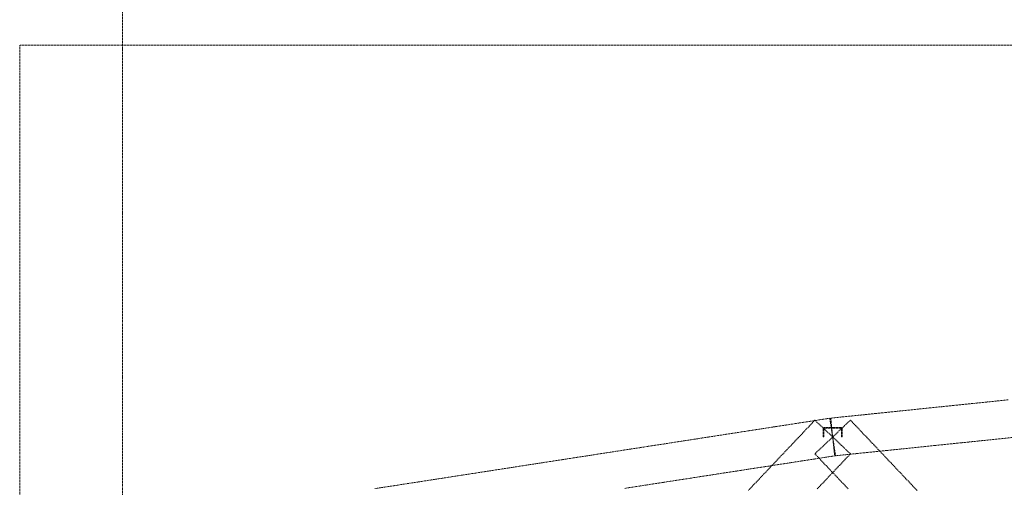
# Model space of a CAD drawing. Header units: millimetres. Extents: x -176817 to 571382, y -58489 to 156123.
# Tile 165 of 256: x 137759 to 143998, y -23354 to -20394. Entities that reach past the tile are written whole.
import ezdxf

# ---------------------------------------------------------------- set-up
doc = ezdxf.new("R2010")
doc.units = ezdxf.units.MM
doc.header["$LTSCALE"] = 0.2
doc.linetypes.add('HIDDEN', pattern=[9.525, 6.35, -3.175])
doc.layers.add('-AAA Podkład', color=252, linetype='Continuous', lineweight=13)
doc.layers.add('-AAA Wymiar', color=1, linetype='Continuous', lineweight=18)

# ---------------------------------------------------------------- blocks, each defined once
blk = doc.blocks.new('Podkład rev.B')
at = {"layer": '-AAA Podkład', "linetype": 'HIDDEN', "ltscale": 5}
blk.add_line((-650, 2544.3, 0), (-650, -48454.9, 0), dxfattribs=at)
at = {"layer": '-AAA Podkład', "linetype": 'HIDDEN', "ltscale": 5, "elevation": 0}
blk.add_lwpolyline([(36922.7, -38239.2), (-1301.7, -38239.2), (-1301.7, -45629.3), (36922.7, -45629.3)], close=True, dxfattribs=at)
at = {"layer": '-AAA Podkład', "linetype": 'HIDDEN', "ltscale": 5}
for points in [[(4962.7, -40483.8), (4892.4, -40491.1), (4822.1, -40498.3), (4751.8, -40505.6), (4681.4, -40512.8), (4611.1, -40520.1), (4540.8, -40527.3), (4470.5, -40534.6), (4400.2, -40541.8), (4329.9, -40549.1), (4259.6, -40556.3), (4189.3, -40563.6), (4118.9, -40570.8), (4048.6, -40578.1), (3978.3, -40585.3), (3908, -40592.5), (3837.7, -40599.8), (3843.8, -40659.5), (3850, -40719.2), (3856.2, -40778.8), (3862.3, -40838.5), (3932.6, -40831.3), (4002.9, -40824), (4073.2, -40816.8), (4143.6, -40809.5), (4213.9, -40802.3), (4284.2, -40795.1), (4354.5, -40787.8), (4424.8, -40780.6), (4495.1, -40773.3), (4565.4, -40766.1), (4635.7, -40758.8), (4706.1, -40751.6), (4776.4, -40744.3), (4846.7, -40737.1), (4917, -40729.8), (4987.3, -40722.6)], [(3868.3, -40837.8), (3859.2, -40778.5), (3850, -40719.2), (3840.8, -40659.9), (3831.7, -40600.6), (3761.4, -40611.4), (3691, -40622.3), (3620.7, -40633.2), (3550.4, -40644), (3480.1, -40654.9), (3409.8, -40665.8), (3339.5, -40676.6), (3269.2, -40687.5), (3198.9, -40698.4), (3128.5, -40709.2), (3058.2, -40720.1), (2987.9, -40731), (2917.6, -40741.8), (2847.3, -40752.7), (2777, -40763.6), (2706.7, -40774.4), (2636.4, -40785.3), (2566, -40796.2), (2495.7, -40807), (2425.4, -40817.9), (2355.1, -40828.8), (2284.8, -40839.7), (2214.5, -40850.5), (2144.2, -40861.4), (2073.9, -40872.3), (2003.5, -40883.1), (1933.2, -40894), (1862.9, -40904.9), (1792.6, -40915.7), (1722.3, -40926.6), (1652, -40937.5), (1581.7, -40948.3), (1511.4, -40959.2), (1441, -40970.1), (1370.7, -40980.9), (1300.4, -40991.8), (1230.1, -41002.7), (1159.8, -41013.5), (1089.5, -41024.4), (1019.2, -41035.3), (948.9, -41046.1)], [(2532.4, -41044.2), (2602.7, -41033.4), (2673, -41022.5), (2743.3, -41011.6), (2813.6, -41000.8), (2884, -40989.9), (2954.3, -40979), (3024.6, -40968.2), (3094.9, -40957.3), (3165.2, -40946.4), (3235.5, -40935.6), (3305.8, -40924.7), (3376.1, -40913.8), (3446.5, -40903), (3516.8, -40892.1), (3587.1, -40881.2), (3657.4, -40870.4), (3727.7, -40859.5), (3798, -40848.6), (3868.3, -40837.8)], [(3962.5, -40825.8), (3906.2, -40772.5), (3850, -40719.2), (3793.8, -40665.8), (3737.5, -40612.5), (3702.4, -40649.5), (3667.2, -40686.6), (3632.1, -40723.7), (3596.9, -40760.7), (3561.8, -40797.8), (3526.6, -40834.8), (3491.5, -40871.9), (3456.3, -40909), (3421.1, -40946), (3386, -40983.1), (3350.8, -41020.1), (3315.7, -41057.2)], [(3751.5, -41048.2), (3786.7, -41011.1), (3821.8, -40974.1), (3857, -40937), (3892.1, -40900), (3927.3, -40862.9), (3962.5, -40825.8)], [(4384.3, -41057.2), (4349.2, -41020.1), (4314, -40983.1), (4278.9, -40946), (4243.7, -40909), (4208.5, -40871.9), (4173.4, -40834.8), (4138.2, -40797.8), (4103.1, -40760.7), (4067.9, -40723.7), (4032.8, -40686.6), (3997.6, -40649.5), (3962.5, -40612.5), (3906.2, -40665.8), (3850, -40719.2), (3793.8, -40772.5), (3737.5, -40825.8), (3772.7, -40862.9), (3807.9, -40900), (3843, -40937), (3878.2, -40974.1), (3913.3, -41011.1), (3948.5, -41048.2)], [(3790, -40667), (3790, -40719.2), (3794, -40719.2), (3794, -40667), (3794, -40666.9), (3794, -40666.8), (3794, -40666.7), (3794, -40666.6), (3794, -40666.5), (3794, -40666.4), (3794.1, -40666.3), (3794.1, -40666.2), (3794.1, -40666.1), (3794.1, -40666), (3794.1, -40665.9), (3794.2, -40665.8), (3794.2, -40665.7), (3794.2, -40665.7), (3794.3, -40665.6), (3794.3, -40665.5), (3794.3, -40665.4), (3794.4, -40665.3), (3794.4, -40665.2), (3794.5, -40665.1), (3794.5, -40665), (3794.6, -40664.9), (3794.6, -40664.9), (3794.7, -40664.8), (3794.7, -40664.7), (3794.8, -40664.6), (3794.8, -40664.5), (3794.9, -40664.5), (3795, -40664.4), (3795, -40664.3), (3795.1, -40664.2), (3795.2, -40664.2), (3795.2, -40664.1), (3795.3, -40664), (3795.4, -40664), (3795.5, -40663.9), (3795.5, -40663.8), (3795.6, -40663.8), (3795.7, -40663.7), (3795.8, -40663.7), (3795.9, -40663.6), (3795.9, -40663.6), (3796, -40663.5), (3796.1, -40663.5), (3796.2, -40663.4), (3796.3, -40663.4), (3796.4, -40663.3), (3796.5, -40663.3), (3796.6, -40663.3), (3796.7, -40663.2), (3796.7, -40663.2), (3796.8, -40663.2), (3796.9, -40663.1), (3797, -40663.1), (3797.1, -40663.1), (3797.2, -40663.1), (3797.3, -40663), (3797.4, -40663), (3797.5, -40663), (3797.6, -40663), (3797.7, -40663), (3797.8, -40663), (3797.9, -40663), (3798, -40663), (3850, -40663), (3902, -40663), (3902.1, -40663), (3902.2, -40663), (3902.3, -40663), (3902.4, -40663), (3902.5, -40663), (3902.6, -40663), (3902.7, -40663), (3902.8, -40663.1), (3902.9, -40663.1), (3903, -40663.1), (3903.1, -40663.1), (3903.2, -40663.2), (3903.3, -40663.2), (3903.3, -40663.2), (3903.4, -40663.3), (3903.5, -40663.3), (3903.6, -40663.3), (3903.7, -40663.4), (3903.8, -40663.4), (3903.9, -40663.5), (3904, -40663.5), (3904.1, -40663.6), (3904.1, -40663.6), (3904.2, -40663.7), (3904.3, -40663.7), (3904.4, -40663.8), (3904.5, -40663.8), (3904.5, -40663.9), (3904.6, -40664), (3904.7, -40664), (3904.8, -40664.1), (3904.8, -40664.2), (3904.9, -40664.2), (3905, -40664.3), (3905, -40664.4), (3905.1, -40664.5), (3905.2, -40664.5), (3905.2, -40664.6), (3905.3, -40664.7), (3905.3, -40664.8), (3905.4, -40664.9), (3905.4, -40664.9), (3905.5, -40665), (3905.5, -40665.1), (3905.6, -40665.2), (3905.6, -40665.3), (3905.7, -40665.4), (3905.7, -40665.5), (3905.7, -40665.6), (3905.8, -40665.7), (3905.8, -40665.7), (3905.8, -40665.8), (3905.9, -40665.9), (3905.9, -40666), (3905.9, -40666.1), (3905.9, -40666.2), (3905.9, -40666.3), (3906, -40666.4), (3906, -40666.5), (3906, -40666.6), (3906, -40666.7), (3906, -40666.8), (3906, -40666.9), (3906, -40667), (3906, -40719.2), (3910, -40719.2), (3910, -40667), (3910, -40666.8), (3910, -40666.6), (3910, -40666.4), (3910, -40666.2), (3909.9, -40666), (3909.9, -40665.8), (3909.9, -40665.6), (3909.8, -40665.4), (3909.8, -40665.2), (3909.8, -40665.1), (3909.7, -40664.9), (3909.7, -40664.7), (3909.6, -40664.5), (3909.5, -40664.3), (3909.5, -40664.1), (3909.4, -40663.9), (3909.3, -40663.8), (3909.2, -40663.6), (3909.1, -40663.4), (3909.1, -40663.2), (3909, -40663.1), (3908.9, -40662.9), (3908.8, -40662.7), (3908.7, -40662.6), (3908.5, -40662.4), (3908.4, -40662.2), (3908.3, -40662.1), (3908.2, -40661.9), (3908.1, -40661.8), (3907.9, -40661.6), (3907.8, -40661.5), (3907.7, -40661.3), (3907.5, -40661.2), (3907.4, -40661.1), (3907.2, -40660.9), (3907.1, -40660.8), (3906.9, -40660.7), (3906.8, -40660.6), (3906.6, -40660.4), (3906.4, -40660.3), (3906.3, -40660.2), (3906.1, -40660.1), (3905.9, -40660), (3905.8, -40659.9), (3905.6, -40659.8), (3905.4, -40659.8), (3905.2, -40659.7), (3905.1, -40659.6), (3904.9, -40659.5), (3904.7, -40659.4), (3904.5, -40659.4), (3904.3, -40659.3), (3904.1, -40659.3), (3903.9, -40659.2), (3903.8, -40659.2), (3903.6, -40659.1), (3903.4, -40659.1), (3903.2, -40659.1), (3903, -40659), (3902.8, -40659), (3902.6, -40659), (3902.4, -40659), (3902.2, -40659), (3902, -40659), (3850, -40659), (3798, -40659), (3797.8, -40659), (3797.6, -40659), (3797.4, -40659), (3797.2, -40659), (3797, -40659), (3796.8, -40659.1), (3796.6, -40659.1), (3796.4, -40659.1), (3796.2, -40659.2), (3796.1, -40659.2), (3795.9, -40659.3), (3795.7, -40659.3), (3795.5, -40659.4), (3795.3, -40659.4), (3795.1, -40659.5), (3794.9, -40659.6), (3794.8, -40659.7), (3794.6, -40659.8), (3794.4, -40659.8), (3794.2, -40659.9), (3794.1, -40660), (3793.9, -40660.1), (3793.7, -40660.2), (3793.6, -40660.3), (3793.4, -40660.4), (3793.2, -40660.6), (3793.1, -40660.7), (3792.9, -40660.8), (3792.8, -40660.9), (3792.6, -40661.1), (3792.5, -40661.2), (3792.3, -40661.3), (3792.2, -40661.5), (3792.1, -40661.6), (3791.9, -40661.8), (3791.8, -40661.9), (3791.7, -40662.1), (3791.6, -40662.2), (3791.5, -40662.4), (3791.3, -40662.6), (3791.2, -40662.7), (3791.1, -40662.9), (3791, -40663.1), (3790.9, -40663.2), (3790.9, -40663.4), (3790.8, -40663.6), (3790.7, -40663.8), (3790.6, -40663.9), (3790.5, -40664.1), (3790.5, -40664.3), (3790.4, -40664.5), (3790.3, -40664.7), (3790.3, -40664.9), (3790.2, -40665.1), (3790.2, -40665.2), (3790.2, -40665.4), (3790.1, -40665.6), (3790.1, -40665.8), (3790.1, -40666), (3790, -40666.2), (3790, -40666.4), (3790, -40666.6), (3790, -40666.8), (3790, -40667)]]:
    blk.add_lwpolyline(points, dxfattribs=at)

msp = doc.modelspace()

# ---------------------------------------------------------------- block references
at = {"layer": '-AAA Wymiar'}
msp.add_blockref('Podkład rev.B', (139060.9118, 17683.4632, 0), dxfattribs=at)

doc.saveas('drawing.dxf')
